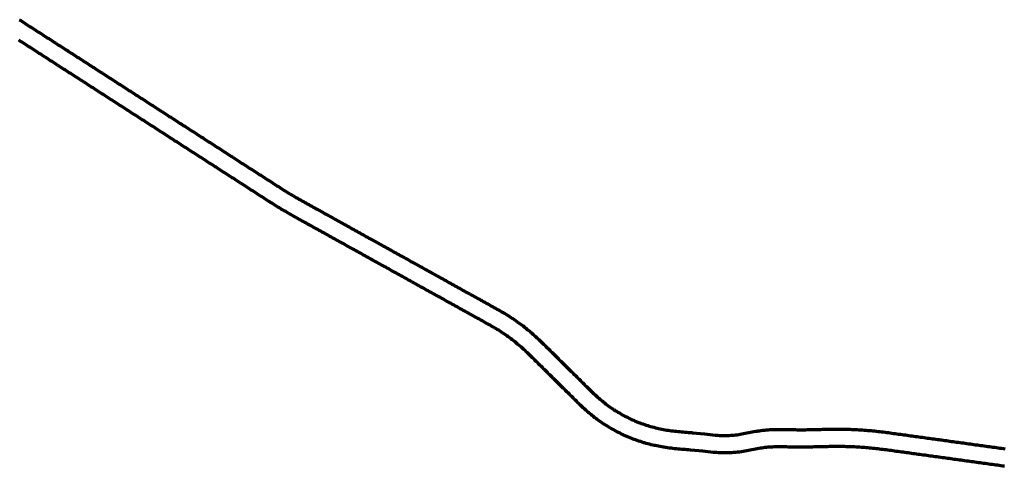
# Model space of a CAD drawing. Header units: metres. Extents: x 98902 to 136161, y 449037 to 499677.
# Tile 12 of 200: x 121050 to 124434, y 467970 to 469503. Entities that reach past the tile are written whole.
import ezdxf

# ---------------------------------------------------------------- set-up
doc = ezdxf.new("R2010")
doc.units = ezdxf.units.M
doc.layers.add('B-WE-OG-INFO_EIS VOORZORGSMAATREGEL-GV', color=7, linetype='Continuous', lineweight=70, true_color=0xfa194b)

msp = doc.modelspace()

# ---------------------------------------------------------------- linework, layer by layer
at = {"layer": 'B-WE-OG-INFO_EIS VOORZORGSMAATREGEL-GV', "flags": 128}
for points in [[(121048.9, 469502.8), (121053.9, 469499.6), (121059, 469496.3), (121059, 469496.3), (121064, 469493.1), (121069.1, 469489.8), (121074.1, 469486.6), (121079.2, 469483.3), (121084.2, 469480.1), (121089.3, 469476.8), (121089.3, 469476.8), (121094.4, 469473.6), (121099.4, 469470.3), (121104.5, 469467.1), (121109.5, 469463.8), (121114.6, 469460.6), (121119.6, 469457.3), (121119.6, 469457.3), (121124.7, 469454.1), (121124.7, 469454.1), (121129.7, 469450.8), (121134.8, 469447.6), (121139.8, 469444.3), (121144.9, 469441.1), (121150, 469437.8), (121155, 469434.6), (121160.1, 469431.3), (121160.1, 469431.3), (121164.8, 469428.3), (121164.8, 469428.3), (121169.8, 469425), (121169.8, 469425), (121174.5, 469422), (121179.3, 469419), (121184, 469415.9), (121189, 469412.7), (121189, 469412.7), (121194.1, 469409.4), (121199.1, 469406.2), (121204.2, 469402.9), (121209.2, 469399.7), (121209.3, 469399.7), (121214, 469396.7), (121214, 469396.7), (121216.5, 469395), (121216.5, 469395), (121221.5, 469391.8), (121226.6, 469388.5), (121231.7, 469385.3), (121236.7, 469382), (121236.7, 469382), (121236.7, 469382), (121238, 469381.2), (121238, 469381.2), (121238, 469381.2), (121243, 469378), (121248.1, 469374.7), (121253.1, 469371.5), (121258.2, 469368.2), (121263.2, 469365), (121268.3, 469361.7), (121268.3, 469361.7), (121273, 469358.7), (121273, 469358.7), (121277.7, 469355.7), (121277.7, 469355.7), (121282.7, 469352.4), (121287.8, 469349.2), (121292.5, 469346.1), (121292.5, 469346.1), (121297.2, 469343.1), (121297.2, 469343.1), (121301.9, 469340.1), (121304.4, 469338.4), (121309.5, 469335.2), (121309.5, 469335.2), (121314.5, 469331.9), (121319.6, 469328.7), (121324.6, 469325.4), (121329.7, 469322.2), (121329.7, 469322.2), (121334.7, 469318.9), (121339.8, 469315.7), (121339.8, 469315.7), (121344.8, 469312.4), (121349.9, 469309.2), (121349.9, 469309.2), (121354.9, 469305.9), (121354.9, 469305.9), (121359.9, 469302.7), (121359.9, 469302.7), (121365, 469299.4), (121365, 469299.4), (121370, 469296.2), (121370, 469296.2), (121375.1, 469292.9), (121380.1, 469289.7), (121385.2, 469286.4), (121390.2, 469283.2), (121390.2, 469283.2), (121395.3, 469279.9), (121400.3, 469276.7), (121400.3, 469276.7), (121405.4, 469273.4), (121410.4, 469270.2), (121410.4, 469270.2), (121415.5, 469266.9), (121420.5, 469263.7), (121420.5, 469263.7), (121425.5, 469260.4), (121430.6, 469257.2), (121430.6, 469257.2), (121435.6, 469253.9), (121440.7, 469250.7), (121445.7, 469247.4), (121450.8, 469244.2), (121453.3, 469242.6), (121458.4, 469239.3), (121463.4, 469236.1), (121468.4, 469232.8), (121468.4, 469232.8), (121473.5, 469229.6), (121478.5, 469226.3), (121478.5, 469226.3), (121483.6, 469223.1), (121488.6, 469219.8), (121488.6, 469219.8), (121493.7, 469216.6), (121498.7, 469213.3), (121498.7, 469213.3), (121503.8, 469210.1), (121503.8, 469210.1), (121508.8, 469206.8), (121508.8, 469206.8), (121513.9, 469203.6), (121513.9, 469203.6), (121518.9, 469200.3), (121524, 469197.1), (121524, 469197.1), (121529, 469193.8), (121534, 469190.6), (121539.1, 469187.3), (121544.1, 469184.1), (121549.2, 469180.8), (121554.2, 469177.6), (121554.2, 469177.6), (121559.3, 469174.3), (121564.3, 469171.1), (121564.3, 469171.1), (121569.4, 469167.8), (121569.4, 469167.8), (121574.4, 469164.6), (121574.4, 469164.6), (121579.5, 469161.3), (121579.5, 469161.3), (121584.5, 469158.1), (121584.5, 469158.1), (121589.6, 469154.8), (121594.6, 469151.6), (121594.6, 469151.6), (121599.7, 469148.3), (121604.7, 469145.1), (121607.2, 469143.5), (121607.2, 469143.5), (121612.3, 469140.2), (121617.3, 469137), (121617.3, 469137), (121622.4, 469133.7), (121627.4, 469130.5), (121632.5, 469127.2), (121637.5, 469124), (121642.5, 469120.7), (121647.6, 469117.5), (121652.6, 469114.2), (121652.6, 469114.2), (121657.7, 469111), (121662.7, 469107.7), (121667.8, 469104.5), (121672.8, 469101.2), (121672.8, 469101.2), (121677.9, 469098), (121677.9, 469098), (121679.1, 469097.2), (121679.1, 469097.2), (121684.2, 469093.9), (121684.2, 469093.9), (121689.2, 469090.7), (121694.3, 469087.4), (121694.3, 469087.4), (121699.3, 469084.2), (121704.4, 469080.9), (121709.4, 469077.7), (121714.5, 469074.4), (121719.5, 469071.2), (121719.5, 469071.2), (121724.6, 469067.9), (121724.6, 469067.9), (121729.6, 469064.7), (121729.6, 469064.7), (121734.7, 469061.4), (121734.7, 469061.4), (121739.7, 469058.2), (121744.8, 469054.9), (121749.8, 469051.7), (121754.9, 469048.4), (121754.9, 469048.4), (121757.4, 469046.8), (121762.4, 469043.5), (121762.4, 469043.5), (121767.5, 469040.3), (121772.5, 469037), (121772.5, 469037), (121777.6, 469033.8), (121782.6, 469030.5), (121787.7, 469027.3), (121792.7, 469024), (121797.8, 469020.8), (121802.8, 469017.5), (121802.8, 469017.5), (121807.9, 469014.3), (121807.9, 469014.3), (121812.9, 469011), (121818, 469007.8), (121818, 469007.8), (121823, 469004.5), (121828, 469001.3), (121833.1, 468998), (121838.1, 468994.8), (121843.2, 468991.5), (121843.2, 468991.5), (121848.2, 468988.3), (121853.3, 468985), (121853.3, 468985), (121858.3, 468981.8), (121858.3, 468981.8), (121863.4, 468978.5), (121863.4, 468978.5), (121868.4, 468975.3), (121868.4, 468975.3), (121873.5, 468972), (121873.5, 468972), (121878.5, 468968.8), (121883.6, 468965.5), (121888.6, 468962.3), (121888.6, 468962.3), (121893.7, 468959), (121893.7, 468959), (121898.7, 468955.8), (121898.7, 468955.8), (121903.8, 468952.5), (121903.8, 468952.5), (121908.8, 468949.3), (121913.9, 468946), (121918.9, 468942.8), (121924, 468939.5), (121929, 468936.3), (121934.1, 468933), (121934.1, 468933), (121939.1, 468929.8), (121939.1, 468929.8), (121944, 468926.6), (121948.8, 468923.6), (121953.9, 468920.4), (121959, 468917.2), (121959, 468917.2), (121964.1, 468914.1), (121969.2, 468910.9), (121974.3, 468907.7), (121974.3, 468907.7), (121979, 468904.8), (121983.8, 468902.1), (121989, 468899.1), (121994.2, 468896.1), (121994.2, 468896.1), (121999.4, 468893.1), (122004.6, 468890.1), (122009.8, 468887.1), (122009.8, 468887.1), (122014.9, 468884.1), (122019.9, 468881.3), (122025, 468878.4), (122030.3, 468875.5), (122032.9, 468874.1), (122038.1, 468871.2), (122043.4, 468868.3), (122048.6, 468865.3), (122048.6, 468865.3), (122053.9, 468862.4), (122059.1, 468859.5), (122064.4, 468856.6), (122064.4, 468856.6), (122064.4, 468856.6), (122064.6, 468856.5), (122064.8, 468856.4), (122066.6, 468855.4), (122066.6, 468855.4), (122066.6, 468855.4), (122066.6, 468855.4), (122066.7, 468855.3), (122066.8, 468855.2), (122067, 468855.2), (122071.9, 468852.5), (122073.2, 468851.7), (122078.1, 468849), (122078.1, 468849), (122083, 468846.3), (122083, 468846.3), (122087.9, 468843.6), (122092.8, 468840.9), (122098.1, 468837.9), (122098.1, 468837.9), (122103.3, 468835), (122103.3, 468835), (122108.6, 468832.1), (122108.6, 468832.1), (122113.8, 468829.2), (122119.1, 468826.3), (122119.1, 468826.3), (122124.3, 468823.4), (122124.3, 468823.4), (122129.6, 468820.5), (122129.6, 468820.5), (122134.8, 468817.6), (122140.1, 468814.7), (122145.3, 468811.7), (122145.3, 468811.7), (122150.6, 468808.8), (122155.8, 468805.9), (122161.1, 468803), (122166.3, 468800.1), (122166.3, 468800.1), (122171.6, 468797.2), (122171.6, 468797.2), (122176.8, 468794.3), (122176.8, 468794.3), (122182.1, 468791.4), (122187.3, 468788.5), (122192.6, 468785.5), (122197.8, 468782.6), (122203.1, 468779.7), (122208.3, 468776.8), (122208.3, 468776.8), (122213.6, 468773.9), (122213.6, 468773.9), (122218.8, 468771), (122224.1, 468768.1), (122224.1, 468768.1), (122229.3, 468765.2), (122234.6, 468762.2), (122239.8, 468759.3), (122245.1, 468756.4), (122250.3, 468753.5), (122250.3, 468753.5), (122255.6, 468750.6), (122255.6, 468750.6), (122260.8, 468747.7), (122260.8, 468747.7), (122266.1, 468744.8), (122271.3, 468741.9), (122271.3, 468741.9), (122276.6, 468739), (122281.8, 468736), (122281.8, 468736), (122287.1, 468733.1), (122289.7, 468731.7), (122289.7, 468731.7), (122295, 468728.8), (122300.2, 468725.9), (122305.5, 468722.9), (122305.5, 468722.9), (122310.7, 468720), (122316, 468717.1), (122321.2, 468714.2), (122321.2, 468714.2), (122326.5, 468711.3), (122326.5, 468711.3), (122331.7, 468708.4), (122331.7, 468708.4), (122337, 468705.5), (122337, 468705.5), (122342.2, 468702.6), (122347.5, 468699.7), (122352.7, 468696.7), (122358, 468693.8), (122363.2, 468690.9), (122368.5, 468688), (122373.7, 468685.1), (122379, 468682.2), (122384.2, 468679.3), (122384.2, 468679.3), (122389.5, 468676.4), (122389.5, 468676.4), (122394.7, 468673.5), (122394.7, 468673.5), (122400, 468670.5), (122405.2, 468667.6), (122410.5, 468664.7), (122410.5, 468664.7), (122415.7, 468661.8), (122421, 468658.9), (122426.3, 468656), (122426.3, 468656), (122431.5, 468653.1), (122431.5, 468653.1), (122436.8, 468650.2), (122436.8, 468650.2), (122439.4, 468648.7), (122444.6, 468645.8), (122449.9, 468642.9), (122449.9, 468642.9), (122455.1, 468640), (122455.1, 468640), (122460.4, 468637.1), (122460.4, 468637.1), (122461.7, 468636.3), (122461.7, 468636.3), (122467, 468633.4), (122472.2, 468630.5), (122477.5, 468627.6), (122477.5, 468627.6), (122482.7, 468624.7), (122488, 468621.8), (122488, 468621.8), (122493.2, 468618.9), (122493.2, 468618.9), (122498.5, 468615.9), (122498.5, 468615.9), (122503.7, 468613), (122503.7, 468613), (122509, 468610.1), (122509, 468610.1), (122514.2, 468607.2), (122514.2, 468607.2), (122519.5, 468604.3), (122524.8, 468601.4), (122524.8, 468601.4), (122530, 468598.5), (122530, 468598.5), (122535.3, 468595.5), (122535.3, 468595.5), (122540.5, 468592.6), (122540.5, 468592.6), (122545.8, 468589.7), (122551, 468586.8), (122556.3, 468583.9), (122561.5, 468581), (122561.5, 468581), (122566.8, 468578.1), (122572, 468575.1), (122577.3, 468572.2), (122577.3, 468572.2), (122582.6, 468569.3), (122587.8, 468566.4), (122593.1, 468563.5), (122598.3, 468560.6), (122603.6, 468557.7), (122608.8, 468554.8), (122608.8, 468554.8), (122614.1, 468551.8), (122614.1, 468551.8), (122619.3, 468548.9), (122619.3, 468548.9), (122624.6, 468546), (122624.6, 468546), (122629.9, 468543.1), (122629.9, 468543.1), (122635.1, 468540.2), (122637.7, 468538.7), (122637.7, 468538.7), (122643, 468535.8), (122648.2, 468532.9), (122653.5, 468530), (122658.7, 468527.1), (122658.8, 468527.1), (122664, 468524.2), (122669.3, 468521.3), (122669.3, 468521.3), (122674.5, 468518.3), (122674.5, 468518.3), (122679.8, 468515.4), (122679.8, 468515.4), (122685, 468512.5), (122685, 468512.5), (122690.3, 468509.6), (122690.3, 468509.6), (122695.5, 468506.7), (122695.7, 468506.6), (122695.9, 468506.5), (122701.1, 468503.5), (122701.1, 468503.5), (122701.1, 468503.5), (122706.3, 468500.5), (122711.5, 468497.5), (122711.9, 468497.3), (122712.2, 468497.2), (122717.3, 468494), (122717.4, 468494), (122717.4, 468494), (122722.5, 468490.9), (122727.6, 468487.7), (122728, 468487.5), (122728.3, 468487.3), (122733.4, 468484.1), (122733.4, 468484.1), (122733.4, 468484.1), (122738.4, 468480.8), (122738.4, 468480.8), (122738.4, 468480.8), (122743.5, 468477.5), (122743.8, 468477.2), (122744.2, 468477.1), (122749.1, 468473.7), (122754.1, 468470.3), (122754.1, 468470.2), (122754.1, 468470.2), (122759, 468466.8), (122759.3, 468466.5), (122759.7, 468466.4), (122764.5, 468462.8), (122764.5, 468462.8), (122764.5, 468462.8), (122769.4, 468459.3), (122769.4, 468459.3), (122769.5, 468459.3), (122774.3, 468455.7), (122774.6, 468455.4), (122774.9, 468455.3), (122779.7, 468451.6), (122779.7, 468451.6), (122784.4, 468447.9), (122784.5, 468447.9), (122784.5, 468447.9), (122789.3, 468444.2), (122789.5, 468443.9), (122789.8, 468443.7), (122794.5, 468439.9), (122799.1, 468436.1), (122799.2, 468436.1), (122799.2, 468436), (122803.9, 468432.2), (122804.1, 468432), (122804.4, 468431.8), (122808.9, 468427.9), (122813.5, 468424), (122813.5, 468423.9), (122813.6, 468423.8), (122818.2, 468419.9), (122818.4, 468419.6), (122818.6, 468419.5), (122823.1, 468415.4), (122823.1, 468415.4), (122827.5, 468411.4), (122827.6, 468411.3), (122827.7, 468411.2), (122832.1, 468407.1), (122832.3, 468406.9), (122832.5, 468406.7), (122836.9, 468402.6), (122841.2, 468398.4), (122841.2, 468398.3), (122841.3, 468398.3), (122845.6, 468394.1), (122845.7, 468394), (122845.8, 468393.9), (122850.1, 468389.7), (122850.1, 468389.7), (122854.3, 468385.5), (122858.6, 468381.3), (122862.9, 468377), (122867.2, 468372.8), (122867.2, 468372.8), (122871.4, 468368.6), (122875.7, 468364.4), (122880, 468360.1), (122880, 468360.1), (122884.2, 468355.9), (122884.3, 468355.9), (122888.5, 468351.7), (122892.8, 468347.5), (122897.1, 468343.2), (122901.3, 468339), (122901.3, 468339), (122905.6, 468334.8), (122909.9, 468330.6), (122914.2, 468326.3), (122914.2, 468326.3), (122918.4, 468322.1), (122918.4, 468322.1), (122922.7, 468317.9), (122922.7, 468317.9), (122922.7, 468317.9), (122923.8, 468316.8), (122923.8, 468316.8), (122928, 468312.6), (122932.3, 468308.4), (122936.5, 468304.2), (122936.5, 468304.2), (122940.8, 468300.1), (122940.8, 468300.1), (122945, 468295.9), (122945, 468295.9), (122945, 468295.9), (122949.2, 468291.7), (122949.2, 468291.7), (122953.5, 468287.5), (122955.6, 468285.4), (122959.9, 468281.2), (122959.9, 468281.2), (122964.1, 468277), (122964.1, 468277), (122968.3, 468272.8), (122972.6, 468268.6), (122976.8, 468264.4), (122981.1, 468260.2), (122985.3, 468256), (122989.6, 468251.8), (122993.8, 468247.6), (122993.8, 468247.6), (122998.1, 468243.4), (122998.1, 468243.4), (123002.3, 468239.2), (123006.5, 468235), (123006.6, 468235), (123010.8, 468230.8), (123014.9, 468226.7), (123018.8, 468223), (123023, 468219.1), (123027.4, 468215.1), (123031.7, 468211.1), (123031.7, 468211.1), (123036.1, 468207), (123040.1, 468203.4), (123043.8, 468200.2), (123048.1, 468196.7), (123052.8, 468193), (123052.8, 468193), (123055.1, 468191.1), (123059.8, 468187.4), (123059.8, 468187.4), (123064.2, 468183.8), (123068.1, 468180.8), (123072.4, 468177.8), (123072.4, 468177.8), (123077.3, 468174.4), (123077.3, 468174.4), (123082.2, 468171), (123082.2, 468171), (123087.1, 468167.6), (123091.6, 468164.5), (123095.8, 468161.8), (123100.4, 468159.1), (123105.5, 468156), (123110.7, 468153), (123115.8, 468149.9), (123120.4, 468147.2), (123124.7, 468144.8), (123129.7, 468142.3), (123135, 468139.7), (123140.3, 468137), (123140.3, 468137), (123145.6, 468134.3), (123145.7, 468134.3), (123150.2, 468132), (123154.8, 468130), (123160.1, 468127.8), (123160.1, 468127.8), (123165.6, 468125.4), (123171.1, 468123.1), (123176.6, 468120.8), (123176.6, 468120.8), (123181.1, 468118.9), (123185.8, 468117.3), (123185.8, 468117.3), (123191.4, 468115.4), (123191.4, 468115.4), (123197.1, 468113.5), (123202.7, 468111.5), (123202.7, 468111.5), (123208.2, 468109.7), (123212.9, 468108.1), (123217.8, 468106.8), (123217.8, 468106.8), (123223.6, 468105.3), (123229.4, 468103.8), (123235.1, 468102.2), (123240.6, 468100.8), (123245.3, 468099.7), (123250.5, 468098.7), (123250.5, 468098.7), (123256.4, 468097.5), (123262.3, 468096.4), (123268.1, 468095.3), (123268.1, 468095.3), (123273.4, 468094.3), (123278.3, 468093.5), (123283.7, 468092.9), (123289.7, 468092.2), (123295.6, 468091.4), (123301.5, 468090.7), (123301.5, 468090.7), (123301.5, 468090.7), (123307.1, 468090.1), (123312.5, 468089.5), (123318.3, 468089), (123324.2, 468088.5), (123330.2, 468088), (123336.1, 468087.5), (123342.1, 468087), (123348, 468086.5), (123354, 468086), (123359.9, 468085.5), (123359.9, 468085.5), (123360, 468085.5), (123361.4, 468085.3), (123361.6, 468085.3), (123361.8, 468085.3), (123403.3, 468081.2), (123403.4, 468081.2), (123403.4, 468081.2), (123440.5, 468077.4), (123440.5, 468077.4), (123443.9, 468077.1), (123449.4, 468076.6), (123454.9, 468076.2), (123460.4, 468075.9), (123465.9, 468075.8), (123471.4, 468075.7), (123476.9, 468075.7), (123482.5, 468075.8), (123487.9, 468076), (123493.4, 468076.3), (123499, 468076.7), (123504.4, 468077.1), (123509.9, 468077.7), (123515.4, 468078.4), (123520.8, 468079.2), (123526.2, 468080.1), (123531.7, 468081), (123537.5, 468082.1), (123537.5, 468082.1), (123543.4, 468083.3), (123543.4, 468083.3), (123549.3, 468084.4), (123555.2, 468085.5), (123561.2, 468086.7), (123561.2, 468086.7), (123567.1, 468087.8), (123573, 468089), (123573.2, 468089), (123573.4, 468089), (123579.3, 468090.1), (123579.4, 468090.1), (123579.5, 468090.1), (123585.4, 468091.1), (123585.8, 468091.1), (123586.1, 468091.2), (123591.7, 468092.1), (123591.8, 468092.1), (123591.9, 468092.1), (123597.4, 468092.9), (123597.8, 468092.9), (123598.1, 468093), (123603.7, 468093.7), (123603.8, 468093.6), (123603.9, 468093.7), (123609.5, 468094.3), (123609.8, 468094.3), (123610.1, 468094.4), (123615.8, 468094.9), (123615.8, 468094.9), (123615.9, 468094.9), (123621.5, 468095.4), (123621.9, 468095.4), (123622.2, 468095.4), (123627.8, 468095.8), (123627.9, 468095.8), (123628, 468095.8), (123633.6, 468096.1), (123633.6, 468096.1), (123633.6, 468096.1), (123633.6, 468096.1), (123633.6, 468096.1), (123634.2, 468096.1), (123634.7, 468096.2), (123640.3, 468096.4), (123641.2, 468096.3), (123642.1, 468096.5), (123643.4, 468096.3), (123644.4, 468096.6), (123650.3, 468096.7), (123650.5, 468096.7), (123650.7, 468096.7), (123656.5, 468096.7), (123656.7, 468096.7), (123656.8, 468096.7), (123662.7, 468096.7), (123662.9, 468096.7), (123663.1, 468096.7), (123669, 468096.7), (123669, 468096.6), (123669.1, 468096.7), (123675, 468096.5), (123680.8, 468096.4), (123686.7, 468096.3), (123692.6, 468096.2), (123698.4, 468096.1), (123704.3, 468096), (123710.1, 468095.9), (123716, 468095.8), (123721.9, 468095.7), (123727.5, 468095.6), (123733, 468095.5), (123733, 468095.5), (123738.8, 468095.5), (123738.8, 468095.5), (123744.5, 468095.6), (123750, 468095.6), (123750, 468095.6), (123755.9, 468095.8), (123755.9, 468095.8), (123761.7, 468095.9), (123767.6, 468096), (123773.5, 468096.1), (123779.3, 468096.3), (123785.2, 468096.4), (123791, 468096.5), (123796.9, 468096.6), (123802.8, 468096.7), (123808.6, 468096.9), (123814.5, 468097), (123820.4, 468097.1), (123826.2, 468097.2), (123832.1, 468097.4), (123832.1, 468097.4), (123832.2, 468097.4), (123838, 468097.5), (123838.2, 468097.4), (123838.4, 468097.5), (123844.3, 468097.5), (123850.2, 468097.5), (123856, 468097.6), (123861.9, 468097.6), (123867.8, 468097.6), (123873.6, 468097.7), (123874, 468097.6), (123874.3, 468097.7), (123880.2, 468097.6), (123880.3, 468097.5), (123880.4, 468097.5), (123886.3, 468097.4), (123892.2, 468097.2), (123898, 468097.1), (123903.9, 468096.9), (123909.7, 468096.8), (123909.9, 468096.7), (123910, 468096.8), (123915.8, 468096.6), (123916.2, 468096.5), (123916.6, 468096.5), (123922.4, 468096.2), (123928.3, 468095.8), (123934.1, 468095.5), (123940, 468095.2), (123945.8, 468094.8), (123945.8, 468094.8), (123945.8, 468094.8), (123951.7, 468094.5), (123952, 468094.4), (123952.4, 468094.4), (123958.3, 468094), (123958.4, 468093.9), (123958.5, 468093.9), (123964.3, 468093.4), (123964.3, 468093.4), (123964.3, 468093.4), (123970.2, 468092.9), (123976, 468092.4), (123981.8, 468091.8), (123987.7, 468091.3), (123987.8, 468091.3), (123988, 468091.3), (123993.8, 468090.7), (123994.1, 468090.6), (123994.5, 468090.6), (124000.3, 468089.9), (124006.1, 468089.2), (124011.9, 468088.5), (124017.7, 468087.8), (124023.6, 468087.1), (124023.6, 468087.1), (124029.4, 468086.4), (124029.6, 468086.3), (124029.8, 468086.3), (124035.6, 468085.5), (124035.6, 468085.5), (124035.7, 468085.5), (124041.5, 468084.7), (124041.5, 468084.7), (124047.3, 468083.9), (124053.1, 468083.1), (124053.1, 468083.1), (124053.1, 468083.1), (124058.9, 468082.3), (124058.9, 468082.3), (124064.7, 468081.5), (124070.5, 468080.7), (124070.5, 468080.7), (124070.5, 468080.7), (124076.3, 468079.9), (124082.2, 468079.1), (124088, 468078.3), (124093.8, 468077.5), (124093.8, 468077.5), (124099.6, 468076.7), (124105.4, 468075.9), (124111.2, 468075.1), (124117, 468074.3), (124122.8, 468073.5), (124128.6, 468072.7), (124134.4, 468071.9), (124140.3, 468071.1), (124146.1, 468070.3), (124151.9, 468069.5), (124157.7, 468068.7), (124157.7, 468068.7), (124163.5, 468067.9), (124169.3, 468067.1), (124175.1, 468066.3), (124180.9, 468065.5), (124186.7, 468064.7), (124186.7, 468064.7), (124186.7, 468064.7), (124192.5, 468063.9), (124192.5, 468063.9), (124198.4, 468063.1), (124204.2, 468062.3), (124210, 468061.5), (124210, 468061.5), (124215.8, 468060.7), (124215.8, 468060.7), (124215.8, 468060.7), (124217.2, 468060.5), (124223.2, 468059.7), (124229.1, 468058.8), (124235.1, 468058), (124241, 468057.2), (124246.6, 468056.4), (124246.6, 468056.4), (124252.5, 468055.6), (124252.5, 468055.6), (124258.1, 468054.8), (124263.7, 468054.1), (124269.6, 468053.3), (124275.6, 468052.4), (124281.5, 468051.6), (124287.5, 468050.8), (124293.4, 468050), (124299.4, 468049.2), (124299.4, 468049.2), (124299.4, 468049.2), (124305.3, 468048.3), (124311.3, 468047.5), (124317.2, 468046.7), (124323.2, 468045.9), (124329.1, 468045.1), (124335.1, 468044.2), (124341, 468043.4), (124347, 468042.6), (124347, 468042.6), (124352.9, 468041.8), (124352.9, 468041.8), (124352.9, 468041.8), (124358.9, 468041), (124364.8, 468040.1), (124370.8, 468039.3), (124370.8, 468039.3), (124376.7, 468038.5), (124382.7, 468037.7), (124388.6, 468036.9), (124388.6, 468036.9), (124388.6, 468036.9), (124394.6, 468036), (124400.5, 468035.2), (124400.5, 468035.2), (124406.5, 468034.4), (124412.4, 468033.6), (124418.4, 468032.7), (124424.3, 468031.9), (124430.3, 468031.1), (124436.2, 468030.3)], [(124434, 467970), (124428, 467970.8), (124422.1, 467971.7), (124416.1, 467972.5), (124416.1, 467972.5), (124410.2, 467973.3), (124404.2, 467974.1), (124398.3, 467975), (124392.3, 467975.8), (124386.4, 467976.6), (124380.4, 467977.4), (124374.5, 467978.2), (124374.5, 467978.2), (124374.5, 467978.2), (124368.5, 467979.1), (124362.6, 467979.9), (124356.6, 467980.7), (124356.6, 467980.7), (124350.7, 467981.5), (124344.7, 467982.3), (124338.8, 467983.2), (124332.8, 467984), (124326.9, 467984.8), (124326.9, 467984.8), (124320.9, 467985.6), (124315, 467986.4), (124309, 467987.3), (124303.1, 467988.1), (124297.1, 467988.9), (124291.2, 467989.7), (124285.2, 467990.5), (124285.2, 467990.5), (124285.2, 467990.5), (124279.3, 467991.4), (124273.3, 467992.2), (124267.4, 467993), (124261.4, 467993.8), (124255.5, 467994.6), (124249.9, 467995.4), (124249.9, 467995.4), (124244.3, 467996.2), (124244.3, 467996.2), (124244.3, 467996.2), (124238.4, 467997), (124232.8, 467997.8), (124226.9, 467998.6), (124220.9, 467999.4), (124215, 468000.2), (124209, 468001), (124207.6, 468001.2), (124207.6, 468001.2), (124201.8, 468002), (124201.8, 468002), (124201.8, 468002), (124196, 468002.8), (124196, 468002.8), (124190.2, 468003.7), (124184.3, 468004.5), (124184.3, 468004.5), (124184.3, 468004.5), (124178.5, 468005.3), (124178.5, 468005.3), (124172.7, 468006.1), (124172.7, 468006.1), (124172.7, 468006.1), (124166.9, 468006.9), (124166.9, 468006.9), (124161.1, 468007.7), (124155.3, 468008.5), (124149.5, 468009.3), (124143.7, 468010.1), (124137.9, 468010.9), (124132.1, 468011.7), (124126.2, 468012.5), (124120.4, 468013.3), (124114.6, 468014.1), (124108.8, 468014.9), (124103, 468015.7), (124097.2, 468016.5), (124091.4, 468017.3), (124085.6, 468018.1), (124079.8, 468018.9), (124079.8, 468018.9), (124074, 468019.7), (124068.1, 468020.5), (124062.3, 468021.3), (124056.5, 468022.1), (124050.7, 468022.9), (124044.9, 468023.7), (124044.9, 468023.7), (124039.1, 468024.5), (124033.3, 468025.3), (124033.3, 468025.3), (124033.3, 468025.3), (124027.5, 468026.1), (124027.5, 468026.1), (124021.9, 468026.8), (124016.3, 468027.5), (124016.3, 468027.5), (124016.3, 468027.5), (124010.5, 468028.2), (124004.7, 468028.9), (123998.8, 468029.6), (123993, 468030.4), (123987.5, 468031), (123982.1, 468031.6), (123976.5, 468032.1), (123970.6, 468032.6), (123964.8, 468033.1), (123958.9, 468033.6), (123953.1, 468034.2), (123953.1, 468034.2), (123947.8, 468034.6), (123942.3, 468034.9), (123942.3, 468034.9), (123936.5, 468035.3), (123930.6, 468035.6), (123930.6, 468035.6), (123930.6, 468035.6), (123924.8, 468035.9), (123924.8, 468035.9), (123918.9, 468036.3), (123913.4, 468036.6), (123908, 468036.8), (123902.3, 468036.9), (123896.4, 468037.1), (123890.6, 468037.3), (123884.7, 468037.4), (123879, 468037.6), (123873.6, 468037.7), (123868.1, 468037.6), (123862.2, 468037.6), (123856.3, 468037.6), (123856.3, 468037.6), (123850.5, 468037.5), (123850.5, 468037.5), (123850.5, 468037.5), (123844.6, 468037.5), (123839, 468037.5), (123833.3, 468037.4), (123833.3, 468037.4), (123827.5, 468037.3), (123821.6, 468037.1), (123815.8, 468037), (123809.9, 468036.9), (123804, 468036.8), (123798.2, 468036.6), (123792.3, 468036.5), (123786.4, 468036.4), (123780.6, 468036.3), (123774.7, 468036.1), (123768.8, 468036), (123763, 468035.9), (123757.1, 468035.8), (123751.3, 468035.7), (123751.2, 468035.7), (123751.1, 468035.7), (123745.3, 468035.6), (123745.1, 468035.6), (123744.9, 468035.6), (123739, 468035.5), (123739, 468035.5), (123738.9, 468035.5), (123733.1, 468035.5), (123733, 468035.5), (123732.9, 468035.5), (123727, 468035.6), (123726.8, 468035.6), (123726.6, 468035.6), (123720.7, 468035.7), (123714.9, 468035.8), (123709, 468035.9), (123703.1, 468036), (123697.3, 468036.1), (123691.4, 468036.2), (123685.6, 468036.3), (123679.7, 468036.4), (123673.8, 468036.6), (123668.1, 468036.7), (123668.1, 468036.7), (123662.4, 468036.7), (123656.9, 468036.7), (123651.4, 468036.7), (123645.7, 468036.6), (123645.3, 468036.6), (123644.9, 468036.6), (123643.8, 468036.7), (123642.8, 468036.5), (123637.2, 468036.2), (123637.1, 468036.3), (123637.1, 468036.2), (123631.5, 468035.9), (123626.3, 468035.6), (123621.1, 468035.1), (123616, 468034.7), (123610.8, 468034.1), (123610.8, 468034.1), (123605.6, 468033.5), (123600.5, 468032.7), (123595.3, 468031.9), (123589.7, 468031), (123584.1, 468030), (123578.4, 468028.9), (123578.4, 468028.9), (123572.5, 468027.8), (123566.5, 468026.6), (123560.6, 468025.5), (123554.7, 468024.3), (123554.7, 468024.3), (123554.7, 468024.3), (123548.8, 468023.2), (123548.7, 468023.2), (123548.7, 468023.2), (123542.8, 468022.1), (123542.6, 468022.1), (123542.5, 468022), (123536.5, 468021), (123536.2, 468021), (123536, 468020.9), (123530, 468019.9), (123529.8, 468019.9), (123529.5, 468019.8), (123523.5, 468019), (123523.3, 468019), (123523, 468018.9), (123517, 468018.2), (123516.8, 468018.2), (123516.5, 468018.1), (123510.5, 468017.5), (123510.3, 468017.5), (123510, 468017.4), (123504, 468016.9), (123503.7, 468016.9), (123503.5, 468016.8), (123497.4, 468016.4), (123497.2, 468016.4), (123496.9, 468016.4), (123490.9, 468016), (123490.6, 468016.1), (123490.4, 468016), (123484.3, 468015.8), (123484.1, 468015.8), (123483.8, 468015.8), (123477.8, 468015.7), (123477.5, 468015.7), (123477.3, 468015.7), (123471.2, 468015.7), (123471, 468015.7), (123470.7, 468015.7), (123464.7, 468015.8), (123464.4, 468015.8), (123464.1, 468015.8), (123458.1, 468016), (123457.8, 468016), (123457.6, 468016), (123451.6, 468016.3), (123451.3, 468016.4), (123451, 468016.3), (123445, 468016.8), (123444.7, 468016.8), (123444.5, 468016.8), (123438.5, 468017.3), (123438.3, 468017.4), (123438, 468017.4), (123434.4, 468017.7), (123434.4, 468017.7), (123434.4, 468017.7), (123397.3, 468021.5), (123356.1, 468025.6), (123354.8, 468025.7), (123354.8, 468025.7), (123348.9, 468026.2), (123342.9, 468026.7), (123337, 468027.2), (123331, 468027.7), (123331, 468027.7), (123325.1, 468028.2), (123319.1, 468028.8), (123313.2, 468029.3), (123307.2, 468029.8), (123307.1, 468029.8), (123306.9, 468029.8), (123301, 468030.4), (123300.7, 468030.5), (123300.2, 468030.4), (123294.3, 468031.2), (123288.4, 468031.9), (123282.5, 468032.6), (123282.5, 468032.6), (123276.5, 468033.3), (123270.6, 468034), (123270.2, 468034.2), (123269.7, 468034.2), (123263.8, 468035.1), (123263.2, 468035.3), (123262.7, 468035.2), (123256.8, 468036.4), (123256.8, 468036.4), (123250.9, 468037.5), (123245.1, 468038.6), (123245.1, 468038.6), (123239.2, 468039.7), (123233.4, 468040.9), (123232.7, 468041.1), (123232.1, 468041.2), (123226.3, 468042.5), (123225.9, 468042.7), (123225.5, 468042.7), (123219.8, 468044.2), (123214, 468045.8), (123208.2, 468047.3), (123202.4, 468048.8), (123202.4, 468048.8), (123196.7, 468050.4), (123195.9, 468050.8), (123195, 468050.9), (123189.4, 468052.7), (123189.2, 468052.8), (123189, 468052.8), (123183.4, 468054.8), (123177.7, 468056.7), (123177.7, 468056.7), (123172.1, 468058.6), (123166.4, 468060.5), (123166.4, 468060.5), (123166.4, 468060.5), (123160.7, 468062.5), (123159.8, 468063), (123158.8, 468063.2), (123153.3, 468065.5), (123153.3, 468065.5), (123147.8, 468067.8), (123142.3, 468070.1), (123136.8, 468072.4), (123131.3, 468074.8), (123131.1, 468074.9), (123130.9, 468074.9), (123125.5, 468077.3), (123124.8, 468077.8), (123124, 468078), (123118.6, 468080.7), (123118.6, 468080.7), (123113.3, 468083.4), (123108, 468086.1), (123108, 468086.1), (123102.6, 468088.8), (123097.3, 468091.5), (123097, 468091.7), (123096.6, 468091.8), (123091.3, 468094.7), (123090.8, 468095.1), (123090.2, 468095.3), (123085.1, 468098.3), (123080, 468101.4), (123074.8, 468104.5), (123074.8, 468104.5), (123069.7, 468107.5), (123064.6, 468110.6), (123064.1, 468111), (123063.6, 468111.2), (123058.6, 468114.4), (123058.3, 468114.7), (123057.8, 468114.9), (123052.9, 468118.3), (123052.9, 468118.3), (123048, 468121.7), (123043.1, 468125.1), (123043.1, 468125.1), (123038.2, 468128.5), (123038.2, 468128.5), (123033.3, 468131.9), (123032.8, 468132.5), (123032, 468132.9), (123027.3, 468136.5), (123027.1, 468136.7), (123026.9, 468136.8), (123022.3, 468140.6), (123017.6, 468144.3), (123017.6, 468144.3), (123015.3, 468146.2), (123015.3, 468146.2), (123015.3, 468146.2), (123010.6, 468149.9), (123010.6, 468149.9), (123006, 468153.6), (123005.7, 468154), (123005.2, 468154.2), (123000.7, 468158.1), (123000.3, 468158.5), (122999.8, 468158.9), (122995.5, 468162.9), (122991.1, 468166.9), (122991.1, 468166.9), (122991.1, 468166.9), (122986.7, 468171), (122982.3, 468175), (122977.9, 468179.1), (122977.7, 468179.4), (122977.4, 468179.5), (122973.1, 468183.7), (122973, 468183.8), (122972.9, 468183.9), (122968.6, 468188.1), (122968.6, 468188.1), (122964.4, 468192.3), (122960.1, 468196.5), (122955.9, 468200.7), (122955.9, 468200.7), (122951.6, 468204.9), (122947.4, 468209.1), (122943.1, 468213.3), (122938.9, 468217.5), (122938.9, 468217.5), (122934.7, 468221.7), (122930.4, 468225.9), (122926.2, 468230.1), (122921.9, 468234.3), (122921.9, 468234.3), (122917.7, 468238.5), (122913.4, 468242.7), (122911.3, 468244.8), (122907.1, 468249), (122902.8, 468253.2), (122902.8, 468253.2), (122898.6, 468257.4), (122898.6, 468257.4), (122898.6, 468257.4), (122894.3, 468261.6), (122890.1, 468265.8), (122885.8, 468270), (122885.8, 468270), (122881.6, 468274.2), (122881.6, 468274.2), (122880.5, 468275.2), (122880.5, 468275.2), (122876.3, 468279.4), (122872, 468283.7), (122867.7, 468287.9), (122863.4, 468292.1), (122859.2, 468296.3), (122854.9, 468300.6), (122854.9, 468300.6), (122850.6, 468304.8), (122850.6, 468304.8), (122846.3, 468309), (122842.1, 468313.2), (122842.1, 468313.2), (122837.8, 468317.5), (122837.8, 468317.5), (122833.5, 468321.7), (122829.3, 468325.9), (122825, 468330.1), (122825, 468330.1), (122820.7, 468334.4), (122816.4, 468338.6), (122812.2, 468342.8), (122812.2, 468342.8), (122807.9, 468347), (122807.9, 468347), (122803.7, 468351.2), (122799.6, 468355.2), (122795.3, 468359.3), (122791.1, 468363.3), (122787, 468367.1), (122782.7, 468371), (122778.5, 468374.9), (122774.3, 468378.5), (122774.3, 468378.5), (122769.8, 468382.4), (122765.5, 468386.1), (122761.2, 468389.7), (122756.6, 468393.4), (122752.2, 468397), (122747.7, 468400.4), (122743, 468404.1), (122743, 468404.1), (122738.6, 468407.5), (122734.1, 468410.8), (122734.1, 468410.8), (122729.2, 468414.3), (122724.7, 468417.6), (122720.1, 468420.8), (122720.1, 468420.8), (122715.1, 468424.2), (122710.5, 468427.4), (122705.8, 468430.4), (122705.8, 468430.4), (122700.8, 468433.7), (122700.8, 468433.7), (122696.1, 468436.7), (122691.3, 468439.6), (122686.2, 468442.7), (122686.2, 468442.7), (122681.4, 468445.7), (122676.5, 468448.4), (122671.3, 468451.4), (122666.3, 468454.3), (122661.2, 468457.1), (122661.2, 468457.1), (122655.9, 468460), (122650.7, 468462.9), (122645.4, 468465.9), (122645.4, 468465.9), (122640.2, 468468.8), (122640.2, 468468.8), (122634.9, 468471.7), (122634.9, 468471.7), (122629.7, 468474.6), (122629.7, 468474.6), (122624.4, 468477.5), (122624.4, 468477.5), (122619.2, 468480.4), (122613.9, 468483.3), (122608.6, 468486.3), (122606, 468487.7), (122606, 468487.7), (122600.8, 468490.6), (122600.8, 468490.6), (122595.5, 468493.5), (122595.5, 468493.5), (122590.2, 468496.5), (122585, 468499.4), (122579.7, 468502.3), (122579.7, 468502.3), (122574.5, 468505.2), (122574.5, 468505.2), (122569.2, 468508.1), (122569.2, 468508.1), (122564, 468511), (122558.7, 468513.9), (122553.5, 468516.8), (122548.2, 468519.8), (122543, 468522.7), (122537.7, 468525.6), (122537.7, 468525.6), (122532.4, 468528.5), (122532.4, 468528.5), (122527.2, 468531.4), (122527.2, 468531.4), (122521.9, 468534.3), (122516.7, 468537.2), (122511.4, 468540.2), (122511.4, 468540.2), (122506.2, 468543.1), (122500.9, 468546), (122500.9, 468546), (122495.7, 468548.9), (122490.4, 468551.8), (122490.4, 468551.8), (122485.2, 468554.7), (122479.9, 468557.6), (122479.9, 468557.6), (122474.6, 468560.5), (122469.4, 468563.5), (122464.1, 468566.4), (122458.9, 468569.3), (122458.9, 468569.3), (122453.6, 468572.2), (122453.6, 468572.2), (122448.4, 468575.1), (122448.4, 468575.1), (122443.1, 468578), (122437.9, 468580.9), (122432.6, 468583.9), (122432.6, 468583.9), (122431.3, 468584.6), (122431.3, 468584.6), (122426, 468587.5), (122420.8, 468590.4), (122415.5, 468593.3), (122410.3, 468596.2), (122407.7, 468597.7), (122402.4, 468600.6), (122397.2, 468603.5), (122391.9, 468606.4), (122386.7, 468609.3), (122381.4, 468612.2), (122376.2, 468615.2), (122376.2, 468615.2), (122370.9, 468618.1), (122365.7, 468621), (122365.7, 468621), (122360.4, 468623.9), (122360.4, 468623.9), (122355.1, 468626.8), (122349.9, 468629.7), (122344.6, 468632.6), (122344.6, 468632.6), (122339.4, 468635.5), (122334.1, 468638.4), (122328.9, 468641.4), (122328.9, 468641.4), (122323.6, 468644.3), (122323.6, 468644.3), (122318.4, 468647.2), (122318.4, 468647.2), (122313.1, 468650.1), (122307.9, 468653), (122302.6, 468655.9), (122297.4, 468658.8), (122297.4, 468658.8), (122292.1, 468661.7), (122286.9, 468664.6), (122281.6, 468667.6), (122281.6, 468667.6), (122276.4, 468670.5), (122276.4, 468670.5), (122271.1, 468673.4), (122271.1, 468673.4), (122265.9, 468676.3), (122260.6, 468679.2), (122258, 468680.7), (122258, 468680.7), (122252.8, 468683.6), (122252.8, 468683.6), (122247.5, 468686.5), (122247.5, 468686.5), (122242.2, 468689.4), (122242.2, 468689.4), (122237, 468692.3), (122231.7, 468695.2), (122226.5, 468698.1), (122221.2, 468701), (122216, 468703.9), (122216, 468704), (122210.7, 468706.9), (122205.5, 468709.8), (122205.5, 468709.8), (122200.2, 468712.7), (122195, 468715.6), (122195, 468715.6), (122189.7, 468718.5), (122184.5, 468721.4), (122184.5, 468721.4), (122179.2, 468724.3), (122174, 468727.2), (122168.7, 468730.2), (122168.7, 468730.2), (122163.5, 468733.1), (122158.2, 468736), (122158.2, 468736), (122153, 468738.9), (122153, 468738.9), (122147.7, 468741.8), (122147.7, 468741.8), (122142.5, 468744.7), (122142.5, 468744.7), (122137.2, 468747.6), (122137.2, 468747.6), (122132, 468750.5), (122126.7, 468753.4), (122121.5, 468756.4), (122116.2, 468759.3), (122111, 468762.2), (122111, 468762.2), (122105.7, 468765.1), (122105.7, 468765.1), (122100.5, 468768), (122100.5, 468768), (122095.2, 468770.9), (122095.2, 468770.9), (122090, 468773.8), (122084.7, 468776.7), (122079.5, 468779.6), (122074.2, 468782.6), (122074.2, 468782.6), (122069, 468785.5), (122063.7, 468788.4), (122063.7, 468788.4), (122058.8, 468791.1), (122058.8, 468791.1), (122053.9, 468793.8), (122053.9, 468793.8), (122049, 468796.5), (122049, 468796.5), (122044.1, 468799.2), (122044.1, 468799.2), (122042.8, 468800), (122037.9, 468802.7), (122037.7, 468802.8), (122037.7, 468802.8), (122037.5, 468802.9), (122035.7, 468803.9), (122035.6, 468804), (122035.5, 468804.1), (122035.3, 468804.1), (122030, 468807), (122024.8, 468810), (122019.5, 468812.9), (122019.5, 468812.9), (122014.3, 468815.8), (122009, 468818.7), (122003.8, 468821.6), (122001.2, 468823.1), (121995.9, 468826), (121990.7, 468828.9), (121990.6, 468829), (121990.5, 468829), (121985.2, 468832), (121985.1, 468832), (121985, 468832.1), (121979.8, 468835.1), (121974.6, 468838.1), (121969.4, 468841.1), (121964.2, 468844.1), (121964.2, 468844.1), (121959, 468847.1), (121959, 468847.1), (121953.8, 468850.1), (121948.6, 468853.1), (121948.2, 468853.4), (121947.7, 468853.6), (121942.6, 468856.8), (121942.6, 468856.8), (121942.6, 468856.8), (121937.5, 468859.9), (121937.5, 468859.9), (121932.4, 468863.1), (121932.4, 468863.1), (121927.3, 468866.3), (121922.2, 468869.5), (121917.2, 468872.6), (121917.1, 468872.7), (121917.1, 468872.7), (121912, 468875.9), (121911.8, 468876), (121911.7, 468876.1), (121906.6, 468879.3), (121906.6, 468879.3), (121901.6, 468882.6), (121896.5, 468885.8), (121891.5, 468889.1), (121891.5, 468889.1), (121886.4, 468892.3), (121881.4, 468895.6), (121881.4, 468895.6), (121876.3, 468898.8), (121876.3, 468898.8), (121871.3, 468902.1), (121871.3, 468902.1), (121866.2, 468905.3), (121866.2, 468905.3), (121861.2, 468908.6), (121861.2, 468908.6), (121856.1, 468911.8), (121851.1, 468915.1), (121846, 468918.3), (121846, 468918.3), (121841, 468921.6), (121841, 468921.6), (121836, 468924.8), (121835.9, 468924.8), (121830.9, 468928.1), (121830.9, 468928.1), (121825.9, 468931.3), (121820.8, 468934.6), (121815.8, 468937.8), (121810.7, 468941.1), (121805.7, 468944.3), (121800.6, 468947.6), (121800.6, 468947.6), (121795.6, 468950.8), (121790.5, 468954.1), (121785.5, 468957.3), (121785.5, 468957.3), (121780.4, 468960.6), (121775.4, 468963.8), (121770.3, 468967.1), (121765.3, 468970.3), (121760.2, 468973.6), (121755.2, 468976.8), (121750.1, 468980.1), (121750.1, 468980.1), (121745.1, 468983.3), (121745.1, 468983.3), (121740, 468986.6), (121740, 468986.6), (121735, 468989.8), (121729.9, 468993.1), (121724.9, 468996.3), (121722.4, 468998), (121717.3, 469001.2), (121712.3, 469004.5), (121712.3, 469004.5), (121707.2, 469007.7), (121707.2, 469007.7), (121702.2, 469011), (121702.2, 469011), (121697.1, 469014.2), (121697.1, 469014.2), (121692.1, 469017.5), (121687, 469020.7), (121682, 469024), (121676.9, 469027.2), (121671.9, 469030.5), (121666.8, 469033.7), (121661.8, 469037), (121661.8, 469037), (121656.8, 469040.2), (121656.7, 469040.2), (121651.7, 469043.5), (121651.7, 469043.5), (121646.7, 469046.7), (121646.7, 469046.7), (121645.4, 469047.5), (121645.4, 469047.5), (121640.3, 469050.8), (121640.3, 469050.8), (121635.3, 469054), (121630.3, 469057.3), (121625.2, 469060.5), (121620.2, 469063.8), (121620.2, 469063.8), (121615.1, 469067), (121610.1, 469070.3), (121610.1, 469070.3), (121605, 469073.5), (121600, 469076.8), (121594.9, 469080), (121589.9, 469083.3), (121584.8, 469086.5), (121579.8, 469089.8), (121579.8, 469089.8), (121574.7, 469093), (121572.2, 469094.6), (121567.2, 469097.9), (121567.2, 469097.9), (121562.1, 469101.1), (121562.1, 469101.1), (121557.1, 469104.4), (121552, 469107.6), (121552, 469107.6), (121547, 469110.9), (121541.9, 469114.1), (121541.9, 469114.1), (121536.9, 469117.4), (121531.8, 469120.6), (121531.8, 469120.6), (121526.8, 469123.9), (121521.8, 469127.1), (121521.7, 469127.1), (121516.7, 469130.4), (121511.7, 469133.6), (121511.7, 469133.6), (121506.6, 469136.9), (121506.6, 469136.9), (121501.6, 469140.1), (121501.6, 469140.1), (121496.5, 469143.4), (121496.5, 469143.4), (121491.5, 469146.6), (121491.5, 469146.6), (121486.4, 469149.9), (121481.4, 469153.1), (121481.4, 469153.1), (121476.3, 469156.4), (121471.3, 469159.6), (121471.3, 469159.6), (121466.2, 469162.9), (121461.2, 469166.1), (121456.1, 469169.4), (121451.1, 469172.6), (121451.1, 469172.6), (121446.1, 469175.9), (121441, 469179.1), (121441, 469179.1), (121436, 469182.4), (121430.9, 469185.6), (121430.9, 469185.6), (121425.9, 469188.9), (121420.8, 469192.1), (121418.3, 469193.7), (121413.3, 469197), (121408.2, 469200.2), (121403.2, 469203.5), (121403.2, 469203.5), (121398.1, 469206.7), (121393.1, 469210), (121393.1, 469210), (121388, 469213.2), (121383, 469216.5), (121377.9, 469219.7), (121372.9, 469223), (121372.9, 469223), (121367.8, 469226.2), (121367.8, 469226.2), (121362.8, 469229.5), (121362.8, 469229.5), (121357.7, 469232.7), (121357.7, 469232.7), (121352.7, 469236), (121352.7, 469236), (121347.6, 469239.2), (121342.6, 469242.5), (121342.6, 469242.5), (121337.6, 469245.7), (121332.5, 469249), (121332.5, 469249), (121327.5, 469252.2), (121322.4, 469255.5), (121322.4, 469255.5), (121317.4, 469258.7), (121312.3, 469262), (121307.3, 469265.2), (121302.2, 469268.5), (121302.2, 469268.5), (121297.2, 469271.7), (121292.1, 469275), (121292.1, 469275), (121287.1, 469278.2), (121282, 469281.5), (121282, 469281.5), (121277, 469284.7), (121271.9, 469288), (121269.4, 469289.6), (121264.7, 469292.6), (121260, 469295.7), (121255.3, 469298.7), (121250.2, 469302), (121245.2, 469305.2), (121245.2, 469305.2), (121240.5, 469308.2), (121240.5, 469308.2), (121235.8, 469311.3), (121235.8, 469311.3), (121230.7, 469314.5), (121230.7, 469314.5), (121225.7, 469317.8), (121220.6, 469321), (121220.6, 469321), (121215.6, 469324.3), (121215.6, 469324.3), (121210.6, 469327.5), (121205.5, 469330.8), (121205.5, 469330.8), (121204.2, 469331.6), (121204.2, 469331.6), (121199.2, 469334.8), (121199.2, 469334.8), (121194.1, 469338.1), (121194.1, 469338.1), (121189.1, 469341.3), (121184, 469344.6), (121181.5, 469346.2), (121176.8, 469349.2), (121171.7, 469352.5), (121166.7, 469355.7), (121161.6, 469359), (121161.6, 469359), (121156.6, 469362.2), (121156.6, 469362.2), (121151.5, 469365.5), (121146.8, 469368.5), (121142.1, 469371.5), (121137.4, 469374.6), (121132.3, 469377.8), (121127.6, 469380.9), (121122.6, 469384.1), (121117.5, 469387.4), (121112.4, 469390.6), (121107.4, 469393.9), (121107.4, 469393.9), (121102.3, 469397.1), (121097.3, 469400.4), (121092.2, 469403.6), (121087.2, 469406.9), (121087.2, 469406.9), (121082.1, 469410.1), (121077.1, 469413.4), (121072, 469416.6), (121067, 469419.9), (121061.9, 469423.1), (121061.9, 469423.1), (121056.9, 469426.4), (121051.8, 469429.6), (121051.8, 469429.6), (121046.7, 469432.9)]]:
    msp.add_lwpolyline(points, dxfattribs=at)

doc.saveas('drawing.dxf')
